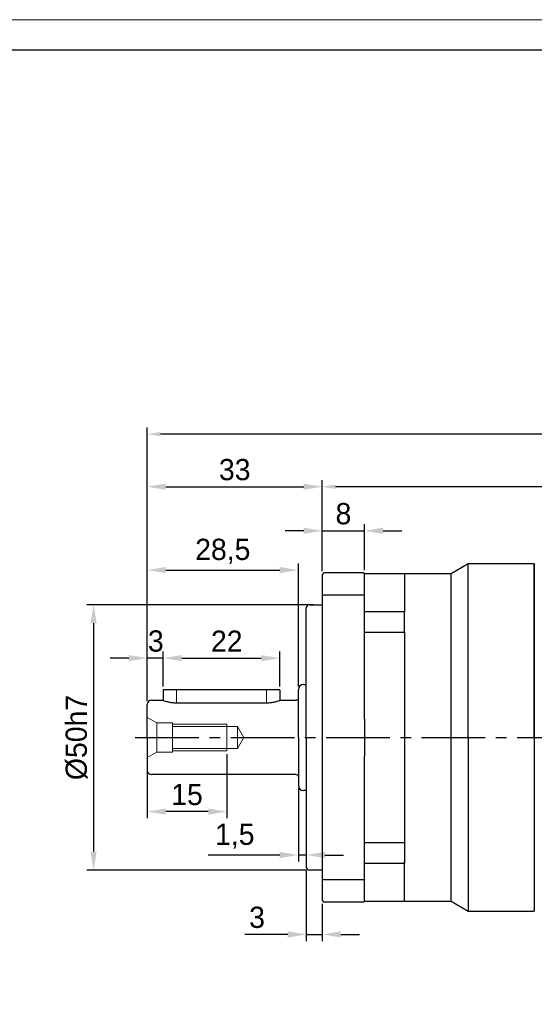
# Model space of a CAD drawing. Header units: millimetres. Extents: x 2421 to 2904, y 79 to 421.
# Tile 5 of 8: x 2557 to 2654, y 235 to 421. Entities that reach past the tile are written whole.
import ezdxf

# ---------------------------------------------------------------- set-up
doc = ezdxf.new("R2010")
doc.units = ezdxf.units.MM
doc.linetypes.add('CENTER2', pattern=[28.575, 19.05, -3.175, 3.175, -3.175])
doc.linetypes.add('点画线', pattern=[18, 12, -2, 2, -2])
doc.layers.add('6文字层', color=3, linetype='Continuous')
doc.layers.add('7中心线层', color=7, linetype='点画线')
for name, color, linetype, lineweight in [('中心线', 230, 'CENTER2', 18), ('图框_外框线', 7, 'Continuous', 18), ('粗实线', 7, 'Continuous', 40)]:
    doc.layers.add(name, color=color, linetype=linetype, lineweight=lineweight)
doc.styles.add('工程字', font='txt')
doc.dimstyles.new('ISO-25', dxfattribs={"dimtxt": 2.5, "dimasz": 2.5, "dimexe": 1.25, "dimexo": 0.625, "dimtad": 1, "dimtxsty": 'Standard', "dimcen": 2.5, "dimadec": 0, "dimazin": 0, "dimtfac": 1, "dimtmove": 0, "dimatfit": 3, "dimfxl": 1, "dimarcsym": 0})
doc.dimstyles.new('副本 ISO-25', dxfattribs={"dimtxt": 4.5, "dimasz": 2.5, "dimexe": 1.25, "dimexo": 0.625, "dimtad": 1, "dimtxsty": '工程字', "dimcen": 2.5, "dimdle": 5, "dimadec": 0, "dimazin": 0, "dimtfac": 1, "dimtmove": 0, "dimatfit": 3, "dimfxl": 1, "dimtolj": 1, "dimarcsym": 0})

# ---------------------------------------------------------------- blocks, each defined once
blk = doc.blocks.new('*D17')
at = {"layer": '6文字层', "color": 0, "lineweight": -2}
for p, q in [((2614.13, 316.63), (2614.13, 333.79)), ((2730.63, 332.54), (2616.63, 332.54)), ((2733.13, 285.93), (2733.13, 333.79))]:
    blk.add_line(p, q, dxfattribs=at)
at = {"layer": '6文字层', "color": 0}
for points in [[(2616.63, 332.95), (2616.63, 332.12), (2614.13, 332.54)], [(2730.63, 332.12), (2730.63, 332.95), (2733.13, 332.54)]]:
    blk.add_solid(points, dxfattribs=at)
at = {"layer": 'Defpoints', "color": 0}
for p in [(2614.13, 332.54), (2614.13, 316.01), (2733.13, 285.31)]:
    blk.add_point(p, dxfattribs=at)
at = {"layer": '6文字层', "color": 0, "insert": (2673.63, 335.41), "char_height": 4.5, "attachment_point": 5, "style": '工程字'}
blk.add_mtext('\\A1;119', dxfattribs=at)
blk = doc.blocks.new('*D18')
at = {"layer": '6文字层', "color": 0, "lineweight": -2}
for p, q in [((2581.13, 292.13), (2581.13, 343.7)), ((2763.13, 265.4), (2763.13, 343.7)), ((2760.63, 342.45), (2583.63, 342.45))]:
    blk.add_line(p, q, dxfattribs=at)
at = {"layer": '6文字层', "color": 0}
for points in [[(2583.63, 342.86), (2583.63, 342.03), (2581.13, 342.45)], [(2760.63, 342.03), (2760.63, 342.86), (2763.13, 342.45)]]:
    blk.add_solid(points, dxfattribs=at)
at = {"layer": 'Defpoints', "color": 0}
for p in [(2581.13, 342.45), (2581.13, 291.51), (2763.13, 264.78)]:
    blk.add_point(p, dxfattribs=at)
at = {"layer": '6文字层', "color": 0, "insert": (2672.13, 345.32), "char_height": 4.5, "attachment_point": 5, "style": '工程字'}
blk.add_mtext('\\A1;182', dxfattribs=at)
blk = doc.blocks.new('*D25')
at = {"layer": '6文字层', "color": 0, "linetype": 'ByBlock', "lineweight": -2}
for p, q in [((2612.5, 310.31), (2569.77, 310.31)), ((2571.02, 306.81), (2571.02, 263.81)), ((2611.1, 260.31), (2569.77, 260.31))]:
    blk.add_line(p, q, dxfattribs=at)
at = {"layer": '6文字层', "color": 0}
for points in [[(2571.6, 306.81), (2570.44, 306.81), (2571.02, 310.31)], [(2570.44, 263.81), (2571.6, 263.81), (2571.02, 260.31)]]:
    blk.add_solid(points, dxfattribs=at)
at = {"layer": 'Defpoints', "color": 0}
for p in [(2613.13, 310.31), (2571.02, 260.31), (2611.73, 260.31)]:
    blk.add_point(p, dxfattribs=at)
at = {"layer": '6文字层', "color": 0, "insert": (2567.82, 285.31), "char_height": 4, "attachment_point": 5, "rotation": 90}
blk.add_mtext('%%C50h7', dxfattribs=at)
blk = doc.blocks.new('*D26')
at = {"layer": '6文字层', "color": 0, "linetype": 'ByBlock', "lineweight": -2}
for p, q in [((2581.13, 300.61), (2581.13, 333.79)), ((2584.63, 332.54), (2610.63, 332.54)), ((2614.13, 323.61), (2614.13, 333.79))]:
    blk.add_line(p, q, dxfattribs=at)
at = {"layer": '6文字层', "color": 0}
for points in [[(2584.63, 333.12), (2584.63, 331.95), (2581.13, 332.54)], [(2610.63, 331.95), (2610.63, 333.12), (2614.13, 332.54)]]:
    blk.add_solid(points, dxfattribs=at)
at = {"layer": 'Defpoints', "color": 0}
for p in [(2614.13, 332.54), (2614.13, 322.98), (2581.13, 299.98)]:
    blk.add_point(p, dxfattribs=at)
at = {"layer": '6文字层', "color": 0, "insert": (2597.63, 335.74), "char_height": 4, "attachment_point": 5, "style": '工程字'}
blk.add_mtext('33', dxfattribs=at)
blk = doc.blocks.new('*D27')
at = {"layer": '6文字层', "color": 0, "linetype": 'ByBlock', "lineweight": -2}
for p, q in [((2581.13, 292.13), (2581.13, 301.5)), ((2584.13, 294.93), (2584.13, 301.5)), ((2577.63, 300.25), (2574.13, 300.25)), ((2584.13, 300.25), (2581.13, 300.25)), ((2587.63, 300.25), (2591.13, 300.25))]:
    blk.add_line(p, q, dxfattribs=at)
at = {"layer": '6文字层', "color": 0}
for points in [[(2577.63, 299.67), (2577.63, 300.83), (2581.13, 300.25)], [(2587.63, 300.83), (2587.63, 299.67), (2584.13, 300.25)]]:
    blk.add_solid(points, dxfattribs=at)
at = {"layer": 'Defpoints', "color": 0}
for p in [(2581.13, 300.25), (2584.13, 294.31), (2581.13, 291.51)]:
    blk.add_point(p, dxfattribs=at)
at = {"layer": '6文字层', "color": 0, "insert": (2582.75, 303.45), "char_height": 4, "attachment_point": 5}
blk.add_mtext('3', dxfattribs=at)
blk = doc.blocks.new('*D28')
at = {"layer": '6文字层', "color": 0, "linetype": 'ByBlock', "lineweight": -2}
for p, q in [((2584.13, 294.93), (2584.13, 301.5)), ((2606.13, 294.93), (2606.13, 301.5)), ((2587.63, 300.25), (2602.63, 300.25))]:
    blk.add_line(p, q, dxfattribs=at)
at = {"layer": '6文字层', "color": 0}
for points in [[(2587.63, 300.83), (2587.63, 299.67), (2584.13, 300.25)], [(2602.63, 299.67), (2602.63, 300.83), (2606.13, 300.25)]]:
    blk.add_solid(points, dxfattribs=at)
at = {"layer": 'Defpoints', "color": 0}
for p in [(2606.13, 300.25), (2584.13, 294.31), (2606.13, 294.31)]:
    blk.add_point(p, dxfattribs=at)
at = {"layer": '6文字层', "color": 0, "insert": (2596.13, 303.45), "char_height": 4, "attachment_point": 5}
blk.add_mtext('22', dxfattribs=at)
blk = doc.blocks.new('*D29')
at = {"layer": '6文字层', "color": 0, "linetype": 'ByBlock', "lineweight": -2}
for p, q in [((2609.63, 275.68), (2609.63, 261.92)), ((2611.13, 271.26), (2611.13, 261.92)), ((2606.13, 263.17), (2592.65, 263.17)), ((2611.13, 263.17), (2609.63, 263.17)), ((2614.63, 263.17), (2618.13, 263.17))]:
    blk.add_line(p, q, dxfattribs=at)
at = {"layer": '6文字层', "color": 0}
for points in [[(2606.13, 262.59), (2606.13, 263.75), (2609.63, 263.17)], [(2614.63, 263.75), (2614.63, 262.59), (2611.13, 263.17)]]:
    blk.add_solid(points, dxfattribs=at)
at = {"layer": 'Defpoints', "color": 0}
for p in [(2609.63, 276.31), (2611.13, 271.88), (2609.63, 263.17)]:
    blk.add_point(p, dxfattribs=at)
at = {"layer": '6文字层', "color": 0, "insert": (2597.64, 266.71), "char_height": 4, "attachment_point": 5}
blk.add_mtext('1,5', dxfattribs=at)
blk = doc.blocks.new('*D30')
at = {"layer": '6文字层', "color": 0, "linetype": 'ByBlock', "lineweight": -2}
for p, q in [((2614.13, 318.93), (2614.13, 325.49)), ((2622.13, 316.83), (2622.13, 325.49)), ((2610.63, 324.24), (2607.13, 324.24)), ((2614.13, 324.24), (2622.13, 324.24)), ((2625.63, 324.24), (2629.13, 324.24))]:
    blk.add_line(p, q, dxfattribs=at)
at = {"layer": '6文字层', "color": 0}
for points in [[(2610.63, 323.65), (2610.63, 324.82), (2614.13, 324.24)], [(2625.63, 324.82), (2625.63, 323.65), (2622.13, 324.24)]]:
    blk.add_solid(points, dxfattribs=at)
at = {"layer": 'Defpoints', "color": 0}
for p in [(2622.13, 324.24), (2614.13, 318.31), (2622.13, 316.21)]:
    blk.add_point(p, dxfattribs=at)
at = {"layer": '6文字层', "color": 0, "insert": (2618.13, 327.44), "char_height": 4, "attachment_point": 5, "style": '工程字'}
blk.add_mtext('8', dxfattribs=at)
blk = doc.blocks.new('*D31')
at = {"layer": '6文字层', "color": 0, "linetype": 'ByBlock', "lineweight": -2}
for p, q in [((2611.13, 260.28), (2611.13, 246.96)), ((2614.13, 253.98), (2614.13, 246.96)), ((2607.63, 248.21), (2599.56, 248.21)), ((2611.13, 248.21), (2614.13, 248.21)), ((2617.63, 248.21), (2621.13, 248.21))]:
    blk.add_line(p, q, dxfattribs=at)
at = {"layer": '6文字层', "color": 0}
for points in [[(2607.63, 247.63), (2607.63, 248.8), (2611.13, 248.21)], [(2617.63, 248.8), (2617.63, 247.63), (2614.13, 248.21)]]:
    blk.add_solid(points, dxfattribs=at)
at = {"layer": 'Defpoints', "color": 0}
for p in [(2611.13, 260.91), (2614.13, 254.61), (2614.13, 248.21)]:
    blk.add_point(p, dxfattribs=at)
at = {"layer": '6文字层', "color": 0, "insert": (2601.84, 251.41), "char_height": 4, "attachment_point": 5, "style": '工程字'}
blk.add_mtext('3', dxfattribs=at)
blk = doc.blocks.new('*D32')
at = {"layer": '6文字层', "color": 0, "linetype": 'ByBlock', "lineweight": -2}
for p, q in [((2581.13, 282.18), (2581.13, 270.09)), ((2596.13, 282.18), (2596.13, 270.09)), ((2592.63, 271.34), (2584.63, 271.34))]:
    blk.add_line(p, q, dxfattribs=at)
at = {"layer": '6文字层', "color": 0}
for points in [[(2584.63, 271.92), (2584.63, 270.76), (2581.13, 271.34)], [(2592.63, 270.76), (2592.63, 271.92), (2596.13, 271.34)]]:
    blk.add_solid(points, dxfattribs=at)
at = {"layer": 'Defpoints', "color": 0}
for p in [(2581.13, 282.81), (2596.13, 282.81), (2581.13, 271.34)]:
    blk.add_point(p, dxfattribs=at)
at = {"layer": '6文字层', "color": 0, "insert": (2588.63, 274.54), "char_height": 4, "attachment_point": 5, "style": '工程字'}
blk.add_mtext('15', dxfattribs=at)
blk = doc.blocks.new('*D38')
at = {"layer": '6文字层', "color": 0, "linetype": 'ByBlock', "lineweight": -2}
for p, q in [((2581.13, 292.13), (2581.13, 318.09)), ((2609.63, 294.93), (2609.63, 318.09)), ((2584.63, 316.84), (2606.13, 316.84))]:
    blk.add_line(p, q, dxfattribs=at)
at = {"layer": '6文字层', "color": 0}
for points in [[(2584.63, 317.42), (2584.63, 316.25), (2581.13, 316.84)], [(2606.13, 316.25), (2606.13, 317.42), (2609.63, 316.84)]]:
    blk.add_solid(points, dxfattribs=at)
at = {"layer": 'Defpoints', "color": 0}
for p in [(2609.63, 316.84), (2609.63, 294.31), (2581.13, 291.51)]:
    blk.add_point(p, dxfattribs=at)
at = {"layer": '6文字层', "color": 0, "insert": (2595.38, 320.37), "char_height": 4, "attachment_point": 5, "style": '工程字'}
blk.add_mtext('28,5', dxfattribs=at)

msp = doc.modelspace()

# ---------------------------------------------------------------- linework, layer by layer
for p, q in [((2621.8255, 312.1385), (2614.4255, 312.1385)), ((2621.8255, 258.4729), (2614.4255, 258.4729))]:
    msp.add_line(p, q)
for points in [[(2614.4255, 312.1385), (2614.3255, 312.1012), (2614.2255, 312.0639), (2614.1255, 312.0265)], [(2614.4255, 258.4729), (2614.3255, 258.5102), (2614.2255, 258.5475), (2614.1255, 258.5849)]]:
    msp.add_open_spline(points, degree=3)
for points in [[(2622.1255, 312.0265), (2622.125, 312.0412), (2622.1182, 312.0545), (2622.0925, 312.0794), (2622.0732, 312.0912), (2622.0256, 312.111), (2621.9968, 312.1195), (2621.9353, 312.1315), (2621.9022, 312.1356), (2621.8543, 312.1381), (2621.8399, 312.1385), (2621.8255, 312.1385)], [(2622.1255, 258.5849), (2622.125, 258.5702), (2622.1182, 258.5569), (2622.0925, 258.532), (2622.0732, 258.5202), (2622.0256, 258.5004), (2621.9968, 258.4919), (2621.9353, 258.4799), (2621.9022, 258.4759), (2621.8543, 258.4733), (2621.8399, 258.4729), (2621.8255, 258.4729)]]:
    msp.add_open_spline(points, degree=3, knots=[0, 0, 0, 0, 0.24197297, 0.24197297, 0.47561642, 0.47561642, 0.70096928, 0.70096928, 0.91160951, 0.91160951, 1, 1, 1, 1])
at = {"layer": '7中心线层'}
msp.add_line((2578.8767, 285.3057), (2733.1255, 285.3057), dxfattribs=at)
at = {"layer": '中心线', "color": 0, "linetype": 'ByBlock'}
for p, q in [((2586.6255, 294.3057), (2586.6255, 291.844)), ((2603.6255, 294.3057), (2603.6255, 291.844)), ((2581.1255, 289.0949), (2582.9255, 288.0557)), ((2582.9255, 288.0557), (2585.9255, 288.0557)), ((2582.9255, 288.0557), (2582.9255, 282.5557)), ((2585.9255, 288.0557), (2585.9255, 282.5557)), ((2585.9255, 287.8057), (2596.1255, 287.8057)), ((2596.1255, 287.8057), (2596.1255, 282.8057)), ((2585.9255, 287.4057), (2598.1255, 287.4057)), ((2598.1255, 287.4057), (2599.338, 285.3057)), ((2598.1255, 287.4057), (2598.1255, 283.2057)), ((2598.1255, 283.2057), (2599.338, 285.3057)), ((2581.1255, 281.5165), (2582.9255, 282.5557)), ((2582.9255, 282.5557), (2585.9255, 282.5557)), ((2585.9255, 283.2057), (2598.1255, 283.2057)), ((2585.9255, 282.8057), (2596.1255, 282.8057))]:
    msp.add_line(p, q, dxfattribs=at)
at = {"layer": '图框_外框线', "color": 3}
msp.add_lwpolyline([(2421.1197, 79.0577), (2903.9808, 79.0577), (2903.9808, 420.5095), (2421.1197, 420.5095)], close=True, dxfattribs=at)
at = {"layer": '图框_外框线', "color": 3, "lineweight": 25}
msp.add_lwpolyline([(2449.8615, 84.8061), (2898.2325, 84.8061), (2898.2325, 414.7612), (2449.8615, 414.7612)], close=True, dxfattribs=at)
at = {"layer": '粗实线', "color": 0, "lineweight": 30}
for p, q in [((2638.4212, 316.2057), (2641.6255, 318.0557)), ((2641.6255, 318.0557), (2653.9755, 318.0557)), ((2641.6255, 285.3057), (2641.6255, 318.0557)), ((2653.9755, 318.0557), (2654.1255, 317.9057)), ((2654.1255, 285.3057), (2654.1255, 317.9057)), ((2614.1255, 316.0057), (2614.1255, 312.0265)), ((2621.9019, 316.3057), (2614.4255, 316.3057)), ((2622.1255, 316.2057), (2629.6255, 316.2057)), ((2622.1255, 312.0265), (2622.1255, 316.2057)), ((2629.6255, 316.0557), (2629.7755, 316.2057)), ((2629.6255, 316.2057), (2629.6255, 308.9722)), ((2629.7755, 316.2057), (2638.4212, 316.2057)), ((2638.4212, 285.3057), (2638.4212, 316.2057)), ((2614.1255, 312.0265), (2614.1255, 258.5849)), ((2622.1255, 288.8157), (2622.1255, 312.0265)), ((2611.7255, 310.3057), (2614.1255, 310.3057)), ((2611.1255, 285.3057), (2611.1255, 309.7057)), ((2629.6255, 308.9722), (2622.1255, 308.9722)), ((2629.6255, 305.1739), (2629.6255, 308.973)), ((2629.6255, 308.7235), (2629.6255, 308.9722)), ((2622.1255, 305.173), (2629.6255, 305.173)), ((2629.6255, 305.173), (2629.6255, 305.2348)), ((2629.6255, 305.173), (2629.6255, 285.3057)), ((2610.6255, 295.3057), (2611.1255, 295.3057)), ((2586.6255, 294.3057), (2584.1255, 294.3057)), ((2584.1255, 294.3057), (2584.1255, 292.3056)), ((2603.6255, 294.3057), (2586.6255, 294.3057)), ((2606.1255, 294.3057), (2603.6255, 294.3057)), ((2606.1255, 294.3057), (2606.1255, 292.3056)), ((2609.6255, 285.3057), (2609.6255, 294.3057)), ((2581.1255, 285.3057), (2581.1255, 291.5057)), ((2581.9255, 292.3057), (2584.1255, 292.3057)), ((2586.6255, 291.8441), (2603.6255, 291.8441)), ((2606.1256, 292.3057), (2609.2255, 292.3057)), ((2622.1255, 288.8157), (2622.1255, 285.3057)), ((2581.1255, 285.3057), (2581.1255, 279.1057)), ((2609.6255, 285.3057), (2609.6255, 276.3057)), ((2611.1255, 285.3057), (2611.1255, 260.9057)), ((2622.1255, 285.3057), (2622.1255, 281.7957)), ((2629.6255, 285.3057), (2629.6255, 265.4384)), ((2638.4212, 254.4057), (2638.4212, 285.3057)), ((2641.6255, 285.3057), (2641.6255, 252.5557)), ((2654.1255, 285.3057), (2654.1255, 252.7057)), ((2622.1255, 258.5849), (2622.1255, 281.7957)), ((2609.2255, 278.3057), (2581.9255, 278.3057)), ((2611.1255, 275.3057), (2610.6255, 275.3057)), ((2629.6255, 265.4384), (2622.1255, 265.4384)), ((2629.6255, 265.3766), (2629.6255, 265.4384)), ((2629.6255, 265.3765), (2629.6255, 261.6384)), ((2622.1255, 261.6392), (2629.6255, 261.6392)), ((2629.6255, 261.6392), (2629.6255, 261.8879)), ((2629.6255, 254.4057), (2629.6255, 261.6392)), ((2614.1255, 260.3057), (2611.7255, 260.3057)), ((2614.1255, 258.5849), (2614.1255, 254.6057)), ((2622.1255, 254.4057), (2622.1255, 258.5849)), ((2621.9019, 254.3057), (2614.4255, 254.3057)), ((2629.6255, 254.4057), (2622.1255, 254.4057)), ((2629.7755, 254.4057), (2629.6255, 254.5557)), ((2638.4212, 254.4057), (2629.7755, 254.4057)), ((2641.6255, 252.5557), (2638.4212, 254.4057)), ((2653.9755, 252.5557), (2641.6255, 252.5557)), ((2654.1255, 252.7057), (2653.9755, 252.5557))]:
    msp.add_line(p, q, dxfattribs=at)
at = {"layer": '粗实线', "linetype": 'Continuous', "lineweight": 30}
msp.add_line((2654.1255, 318.0558), (2654.1255, 283.8058), dxfattribs=at)
at = {"layer": '粗实线', "color": 0, "lineweight": 30}
for centre, radius, start, end in [((2611.7255, 309.7057), 0.6, 90, 180), ((2610.6255, 294.3057), 1, 90, 180), ((2581.9255, 291.5057), 0.8, 90, 180), ((2581.9255, 279.1057), 0.8, 180, 270), ((2610.6255, 276.3057), 1, 180, 270), ((2611.7255, 260.9057), 0.6, 180, 270)]:
    msp.add_arc(centre, radius, start, end, dxfattribs=at)
at = {"layer": '粗实线', "color": 0, "lineweight": 30, "extrusion": (0, 0, -1)}
for centre, start, end in [((-2609.2255, 292.7057), 180, 270), ((-2609.2255, 277.9057), 90, 180)]:
    msp.add_arc(centre, 0.4, start, end, dxfattribs=at)
at = {"layer": '粗实线', "color": 0, "lineweight": 30}
for points in [[(2614.1255, 316.0057), (2614.2255, 316.1057), (2614.3255, 316.2057), (2614.4255, 316.3057)], [(2614.4255, 254.3057), (2614.3255, 254.4057), (2614.2255, 254.5057), (2614.1255, 254.6057)]]:
    msp.add_open_spline(points, degree=3, dxfattribs=at)
for points, knots in [([(2621.9019, 316.3057), (2621.923, 316.3057), (2621.9646, 316.3013), (2622.0253, 316.2817), (2622.0805, 316.2495), (2622.1114, 316.2214), (2622.1255, 316.2057)], [0, 0, 0, 0, 0.24721626, 0.5, 0.75278373, 1, 1, 1, 1]), ([(2584.1236, 292.3055), (2584.1282, 292.305), (2584.1324, 292.3032), (2584.1576, 292.2943), (2584.2237, 292.2706), (2584.4317, 292.2016), (2584.5772, 292.1553), (2584.9367, 292.0563), (2585.1589, 292.0022), (2585.6508, 291.9118), (2585.9288, 291.875), (2586.2124, 291.8571), (2586.3485, 291.8485), (2586.4873, 291.8441), (2586.6255, 291.8441)], [0, 0, 0, 0, 0.05357036, 0.05357036, 0.25536356, 0.25536356, 0.45995656, 0.45995656, 0.67573795, 0.67573795, 0.89571997, 0.89571997, 0.89571997, 1, 1, 1, 1]), ([(2603.6255, 291.8441), (2603.8952, 291.8441), (2604.1686, 291.8617), (2604.6761, 291.9231), (2604.9173, 291.9672), (2605.3495, 292.0641), (2605.5442, 292.1182), (2605.8578, 292.2129), (2605.9785, 292.2542), (2606.0995, 292.2963), (2606.1233, 292.3044), (2606.127, 292.3072)], [0, 0, 0, 0, 0.20522719, 0.20522719, 0.40987883, 0.40987883, 0.62304954, 0.62304954, 0.84296118, 0.84296118, 1, 1, 1, 1]), ([(2622.1255, 254.4057), (2622.1114, 254.39), (2622.0805, 254.3619), (2622.0253, 254.3298), (2621.9646, 254.3101), (2621.923, 254.3058), (2621.9019, 254.3057)], [0, 0, 0, 0, 0.24721627, 0.5, 0.75278374, 1, 1, 1, 1])]:
    msp.add_open_spline(points, degree=3, knots=knots, dxfattribs=at)

# ---------------------------------------------------------------- dimensions: what is measured, and where the dimension line sits
at = {"layer": '6文字层'}
dim = msp.add_linear_dim(base=(2581.1255, 342.4465), p1=(2763.1255, 264.7776), p2=(2581.1255, 291.5057), dimstyle='副本 ISO-25', dxfattribs=at)
dim.commit()
dim.dimension.update_dxf_attribs({"geometry": '*D18', "text_midpoint": (2672.1255, 342.4465), "dimtype": 160})
at = {"layer": '6文字层', "linetype": 'ByBlock'}
for base, p1, p2, override, picture, middle in [((2614.1255, 332.5353), (2581.1255, 299.985), (2614.1255, 322.985), {"dimtxt": 4, "dimasz": 3.5, "dimgap": 1.2, "dimtxsty": '工程字'}, '*D26', (2597.6255, 332.5353)), ((2622.1255, 324.2352), (2614.1255, 318.3057), (2622.1255, 316.2057), {"dimtxt": 4, "dimasz": 3.5, "dimgap": 1.2, "dimtxsty": '工程字'}, '*D30', (2618.1255, 324.2352)), ((2609.6255, 316.8367), (2581.1255, 291.5057), (2609.6255, 294.3057), {"dimtxt": 4, "dimasz": 3.5, "dimgap": 1.2, "dimtxsty": '工程字'}, '*D38', (2595.3755, 316.8367)), ((2581.1255, 300.2499), (2584.1255, 294.3057), (2581.1255, 291.5057), {"dimtxt": 4, "dimasz": 3.5, "dimgap": 1.2}, '*D27', (2582.7486, 300.2499)), ((2606.1255, 300.2487), (2584.1255, 294.3057), (2606.1255, 294.3057), {"dimtxt": 4, "dimasz": 3.5, "dimgap": 1.2}, '*D28', (2596.1326, 300.2487)), ((2581.1255, 271.3409), (2596.1255, 282.8057), (2581.1255, 282.8057), {"dimtxt": 4, "dimasz": 3.5, "dimgap": 1.2, "dimtxsty": '工程字'}, '*D32', (2588.6255, 271.3409)), ((2609.6255, 263.1702), (2611.1255, 271.8807), (2609.6255, 276.3057), {"dimtxt": 4, "dimasz": 3.5, "dimgap": 1.2}, '*D29', (2597.6378, 263.1702)), ((2614.1255, 248.2119), (2611.1255, 260.9057), (2614.1255, 254.6057), {"dimtxt": 4, "dimasz": 3.5, "dimgap": 1.2, "dimtxsty": '工程字'}, '*D31', (2601.8417, 248.2119))]:
    dim = msp.add_linear_dim(base=base, p1=p1, p2=p2, dimstyle='ISO-25', override=override, dxfattribs=at)
    dim.commit()
    dim.dimension.update_dxf_attribs({"geometry": picture, "text_midpoint": middle, "dimtype": 160})
at = {"layer": '6文字层'}
dim = msp.add_linear_dim(base=(2614.1255, 332.5353), p1=(2733.1255, 285.3057), p2=(2614.1255, 316.0057), dimstyle='副本 ISO-25', override={"dimtxsty": '工程字'}, dxfattribs=at)
dim.commit()
dim.dimension.update_dxf_attribs({"geometry": '*D17', "text_midpoint": (2673.6255, 332.5353), "dimtype": 160})
at = {"layer": '6文字层', "linetype": 'ByBlock'}
dim = msp.add_linear_dim(base=(2571.0205, 260.3057), p1=(2613.1255, 310.3057), p2=(2611.7255, 260.3057), angle=90, text='%%C<>h7', dimstyle='ISO-25', override={"dimtxt": 4, "dimasz": 3.5, "dimgap": 1.2}, dxfattribs=at)
dim.commit()
dim.dimension.update_dxf_attribs({"geometry": '*D25', "text_midpoint": (2571.0205, 285.3057), "dimtype": 160})

doc.saveas('drawing.dxf')
